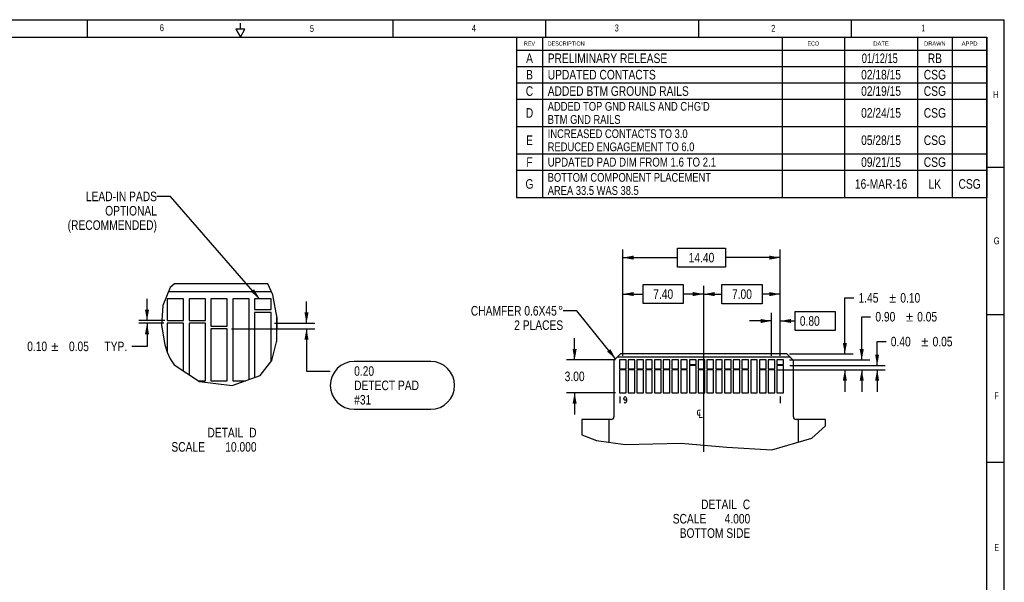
# Model space of a CAD drawing. Extents: x 0 to 559, y 0 to 432.
# Tile 14 of 14: x 199 to 559, y 226 to 432. Entities that reach past the tile are written whole.
import ezdxf
from ezdxf.enums import TextEntityAlignment as Align

# ---------------------------------------------------------------- set-up
doc = ezdxf.new("R2010")
doc.units = 0
doc.header["$LTSCALE"] = 30.734
doc.layers.get('0').update_dxf_attribs({"linetype": 'CONTINUOUS'})
for name, color, linetype in [('AXIS', 7, 'CONTINUOUS'), ('COSMETICS', 7, 'CONTINUOUS'), ('CURVES', 7, 'CONTINUOUS'), ('NOTES', 7, 'CONTINUOUS')]:
    doc.layers.add(name, color=color, linetype=linetype)
doc.styles.get("Standard").update_dxf_attribs({"font": 'txt', "width": 0.8})
doc.styles.add('TEXTSTYLE_1', font='gdt', dxfattribs={"width": 0.8})
doc.styles.add('TEXTSTYLE_2', font='txt', dxfattribs={"width": 1.25})
doc.styles.add('TEXTSTYLE_3', font='txt')
doc.styles.add('TEXTSTYLE_4', font='txt', dxfattribs={"width": 0.8})
doc.dimstyles.get("Standard").update_dxf_attribs({"dimtxt": 0.18, "dimasz": 0.18, "dimexe": 0.18, "dimexo": 0.0625, "dimgap": 0.09, "dimtad": 0, "dimtih": 1, "dimtoh": 1, "dimzin": 0, "dimcen": 0.09, "dimazin": 3, "dimtfac": 1, "dimtofl": 0, "dimtmove": 0, "dimatfit": 3})

# ---------------------------------------------------------------- blocks, each defined once
blk = doc.blocks.new('_FILLED')
at = {"color": 0, "linetype": 'BYBLOCK'}
blk.add_solid([(0, 0), (-1, 0.1875), (-1, -0.1875)], dxfattribs=at)
blk = doc.blocks.new('*D11')
at = {"color": 2, "linetype": 'CONTINUOUS'}
for p, q in [((473.64, 308.76), (473.64, 324.53)), ((476.84, 308.76), (476.84, 324.53)), ((473.64, 321.53), (465.64, 321.53)), ((476.84, 321.53), (482.26, 321.53))]:
    blk.add_line(p, q, dxfattribs=at)
at = {"color": 2, "linetype": 'CONTINUOUS', "xscale": 4, "yscale": 4, "zscale": 4}
blk.add_blockref('_FILLED', (473.64, 321.53), dxfattribs=at)
at = {"color": 2, "linetype": 'CONTINUOUS', "xscale": 4, "yscale": 4, "zscale": 4, "rotation": 180}
blk.add_blockref('_FILLED', (476.84, 321.53), dxfattribs=at)
at = {"color": 2, "linetype": 'CONTINUOUS', "width": 0.8}
blk.add_text('0.80', height=3.5, dxfattribs=at).set_placement((484.01, 319.78))
blk = doc.blocks.new('*D13')
at = {"color": 2, "linetype": 'CONTINUOUS'}
for p, q in [((419.24, 308.76), (419.24, 334.38)), ((419.24, 331.38), (426.69, 331.38)), ((448.84, 331.38), (441.39, 331.38)), ((448.84, 273.63), (448.84, 334.38))]:
    blk.add_line(p, q, dxfattribs=at)
at = {"color": 2, "linetype": 'CONTINUOUS', "xscale": 4, "yscale": 4, "zscale": 4, "rotation": 180}
blk.add_blockref('_FILLED', (419.24, 331.38), dxfattribs=at)
at = {"color": 2, "linetype": 'CONTINUOUS', "xscale": 4, "yscale": 4, "zscale": 4}
blk.add_blockref('_FILLED', (448.84, 331.38), dxfattribs=at)
at = {"color": 2, "linetype": 'CONTINUOUS', "width": 0.8}
blk.add_text('7.40', height=3.5, dxfattribs=at).set_placement((434.04, 329.63), align=Align.CENTER)
blk = doc.blocks.new('*D14')
at = {"color": 2, "linetype": 'CONTINUOUS'}
for p, q in [((448.84, 312.96), (448.84, 334.36)), ((448.84, 331.36), (455.49, 331.36)), ((476.84, 331.36), (470.19, 331.36)), ((476.84, 308.76), (476.84, 334.36))]:
    blk.add_line(p, q, dxfattribs=at)
at = {"color": 2, "linetype": 'CONTINUOUS', "xscale": 4, "yscale": 4, "zscale": 4, "rotation": 180}
blk.add_blockref('_FILLED', (448.84, 331.36), dxfattribs=at)
at = {"color": 2, "linetype": 'CONTINUOUS', "xscale": 4, "yscale": 4, "zscale": 4}
blk.add_blockref('_FILLED', (476.84, 331.36), dxfattribs=at)
at = {"color": 2, "linetype": 'CONTINUOUS', "width": 0.8}
blk.add_text('7.00', height=3.5, dxfattribs=at).set_placement((462.84, 329.61), align=Align.CENTER)
blk = doc.blocks.new('*D18')
at = {"color": 2, "linetype": 'CONTINUOUS'}
for p, q in [((419.24, 308.76), (419.24, 347.71)), ((476.84, 308.76), (476.84, 347.71)), ((419.24, 344.71), (439.29, 344.71)), ((476.84, 344.71), (456.79, 344.71))]:
    blk.add_line(p, q, dxfattribs=at)
at = {"color": 2, "linetype": 'CONTINUOUS', "xscale": 4, "yscale": 4, "zscale": 4, "rotation": 180}
blk.add_blockref('_FILLED', (419.24, 344.71), dxfattribs=at)
at = {"color": 2, "linetype": 'CONTINUOUS', "xscale": 4, "yscale": 4, "zscale": 4}
blk.add_blockref('_FILLED', (476.84, 344.71), dxfattribs=at)
at = {"color": 2, "linetype": 'CONTINUOUS', "width": 0.8}
blk.add_text('14.40', height=3.5, dxfattribs=at).set_placement((448.04, 342.96), align=Align.CENTER)
blk = doc.blocks.new('*D19')
at = {"color": 2, "linetype": 'CONTINUOUS'}
for p, q in [((500.48, 309.46), (500.48, 330)), ((500.48, 330), (503.73, 330)), ((480.19, 309.46), (503.48, 309.46)), ((475.42, 303.66), (503.48, 303.66)), ((500.48, 303.66), (500.48, 295.66))]:
    blk.add_line(p, q, dxfattribs=at)
at = {"color": 2, "linetype": 'CONTINUOUS', "xscale": 4, "yscale": 4, "zscale": 4}
for p, rotation in [((500.48, 309.46), 270), ((500.48, 303.66), 90)]:
    blk.add_blockref('_FILLED', p, dxfattribs=dict(at, rotation=rotation))
at = {"color": 2, "linetype": 'CONTINUOUS', "width": 0.8}
for s, p in [('1.45', (505.48, 328.25)), ('0.10', (520.76, 328.25))]:
    blk.add_text(s, height=3.5, dxfattribs=at).set_placement(p)
at = {"color": 2, "linetype": 'CONTINUOUS', "style": 'TEXTSTYLE_1'}
blk.add_text('`', height=3.5, dxfattribs=at).set_placement((516.68, 328.25))
blk = doc.blocks.new('*D20')
at = {"color": 2, "linetype": 'CONTINUOUS'}
for p, q in [((506.65, 307.26), (506.65, 323.09)), ((506.65, 323.09), (509.9, 323.09)), ((480.22, 307.26), (509.65, 307.26)), ((480.11, 303.66), (509.65, 303.66)), ((506.65, 303.66), (506.65, 295.66))]:
    blk.add_line(p, q, dxfattribs=at)
at = {"color": 2, "linetype": 'CONTINUOUS', "xscale": 4, "yscale": 4, "zscale": 4}
for p, rotation in [((506.65, 307.26), 270), ((506.65, 303.66), 90)]:
    blk.add_blockref('_FILLED', p, dxfattribs=dict(at, rotation=rotation))
at = {"color": 2, "linetype": 'CONTINUOUS', "width": 0.8}
for s, p in [('0.90', (511.65, 321.34)), ('0.05', (526.93, 321.34))]:
    blk.add_text(s, height=3.5, dxfattribs=at).set_placement(p)
at = {"color": 2, "linetype": 'CONTINUOUS', "style": 'TEXTSTYLE_1'}
blk.add_text('`', height=3.5, dxfattribs=at).set_placement((522.85, 321.34))
blk = doc.blocks.new('*D21')
at = {"color": 2, "linetype": 'CONTINUOUS'}
for p, q in [((512.28, 305.26), (512.28, 313.98)), ((512.28, 313.98), (515.53, 313.98)), ((480.33, 305.26), (515.28, 305.26)), ((480.33, 303.66), (515.28, 303.66)), ((512.28, 303.66), (512.28, 295.66))]:
    blk.add_line(p, q, dxfattribs=at)
at = {"color": 2, "linetype": 'CONTINUOUS', "xscale": 4, "yscale": 4, "zscale": 4}
for p, rotation in [((512.28, 305.26), 270), ((512.28, 303.66), 90)]:
    blk.add_blockref('_FILLED', p, dxfattribs=dict(at, rotation=rotation))
at = {"color": 2, "linetype": 'CONTINUOUS', "width": 0.8}
for s, p in [('0.40', (517.28, 312.23)), ('0.05', (532.57, 312.23))]:
    blk.add_text(s, height=3.5, dxfattribs=at).set_placement(p)
at = {"color": 2, "linetype": 'CONTINUOUS', "style": 'TEXTSTYLE_1'}
blk.add_text('`', height=3.5, dxfattribs=at).set_placement((528.48, 312.23))
blk = doc.blocks.new('*D28')
at = {"color": 2, "linetype": 'CONTINUOUS'}
for p, q in [((303.57, 320.67), (303.57, 328.67)), ((291.85, 320.67), (306.57, 320.67)), ((276.08, 318.67), (306.57, 318.67)), ((303.57, 318.67), (303.57, 303.21)), ((303.57, 303.21), (312.26, 303.21))]:
    blk.add_line(p, q, dxfattribs=at)
at = {"color": 2, "linetype": 'CONTINUOUS', "xscale": 4, "yscale": 4, "zscale": 4}
for p, rotation in [((303.57, 320.67), 270), ((303.57, 318.67), 90)]:
    blk.add_blockref('_FILLED', p, dxfattribs=dict(at, rotation=rotation))
at = {"color": 2, "linetype": 'CONTINUOUS', "width": 0.8}
for s, p in [('0.20', (321.01, 301.46)), ('DETECT PAD', (321.01, 296.21)), ('#31', (321.01, 290.96))]:
    blk.add_text(s, height=3.5, dxfattribs=at).set_placement(p)
blk = doc.blocks.new('*D29')
at = {"color": 2, "linetype": 'CONTINUOUS'}
for p, q in [((245.24, 321.67), (245.24, 329.67)), ((251.73, 321.67), (242.24, 321.67)), ((251.39, 320.67), (242.24, 320.67)), ((245.24, 320.67), (245.24, 312.24)), ((245.24, 312.24), (239.73, 312.24))]:
    blk.add_line(p, q, dxfattribs=at)
at = {"color": 2, "linetype": 'CONTINUOUS', "xscale": 4, "yscale": 4, "zscale": 4}
for p, rotation in [((245.24, 321.67), 270), ((245.24, 320.67), 90)]:
    blk.add_blockref('_FILLED', p, dxfattribs=dict(at, rotation=rotation))
at = {"color": 2, "linetype": 'CONTINUOUS', "width": 0.8}
for s, p in [('0.10', (208.7, 310.49)), ('0.05', (223.98, 310.49)), (' TYP.', (237.98, 310.49))]:
    blk.add_text(s, height=3.5, dxfattribs=at).set_placement(p, align=Align.RIGHT)
at = {"color": 2, "linetype": 'CONTINUOUS', "style": 'TEXTSTYLE_1'}
blk.add_text('`', height=3.5, dxfattribs=at).set_placement((212.78, 310.49), align=Align.RIGHT)
blk = doc.blocks.new('*D37')
at = {"color": 2, "linetype": 'CONTINUOUS'}
for p, q in [((401.64, 307.26), (401.64, 315.26)), ((416.54, 307.26), (398.64, 307.26)), ((416.54, 295.26), (398.64, 295.26)), ((401.64, 295.26), (401.64, 287.26))]:
    blk.add_line(p, q, dxfattribs=at)
at = {"color": 2, "linetype": 'CONTINUOUS', "xscale": 4, "yscale": 4, "zscale": 4}
for p, rotation in [((401.64, 307.26), 270), ((401.64, 295.26), 90)]:
    blk.add_blockref('_FILLED', p, dxfattribs=dict(at, rotation=rotation))
at = {"color": 2, "linetype": 'CONTINUOUS', "width": 0.8}
blk.add_text('3.00', height=3.5, dxfattribs=at).set_placement((401.64, 299.51), align=Align.CENTER)

msp = doc.modelspace()

# ---------------------------------------------------------------- linework, layer by layer
at = {"color": 7, "linetype": 'CONTINUOUS'}
for p, q in [((0, 431.8), (558.8, 431.8)), ((223.52, 425.45), (223.52, 431.8)), ((279.4, 428.342), (279.4, 430.53)), ((335.28, 425.45), (335.28, 431.8)), ((391.16, 425.45), (391.16, 431.8)), ((447.04, 425.45), (447.04, 431.8)), ((502.92, 425.45), (502.92, 431.8)), ((558.8, 0), (558.8, 431.8)), ((6.35, 425.45), (552.45, 425.45)), ((277.73, 428.342), (279.4, 425.45)), ((281.07, 428.342), (277.73, 428.342)), ((279.4, 425.45), (281.07, 428.342)), ((552.45, 6.35), (552.45, 425.45)), ((552.45, 377.825), (558.8, 377.825)), ((255.27, 335.174), (253.763, 333.822)), ((289.479, 335.174), (255.27, 335.174)), ((291.283, 331.137), (289.479, 335.174)), ((253.763, 333.822), (251.024, 327.195)), ((290.82, 332.174), (253.082, 332.174)), ((252.609, 329.674), (252.609, 321.674)), ((258.609, 329.674), (252.609, 329.674)), ((258.609, 321.674), (258.609, 329.674)), ((260.609, 329.674), (260.609, 321.674)), ((266.609, 329.674), (260.609, 329.674)), ((266.609, 321.674), (266.609, 329.674)), ((268.609, 329.674), (268.609, 319.674)), ((274.609, 329.674), (268.609, 329.674)), ((274.609, 319.674), (274.609, 329.674)), ((276.609, 329.674), (276.609, 299.674)), ((282.609, 329.674), (276.609, 329.674)), ((282.609, 300.107), (282.609, 329.674)), ((290.609, 329.674), (284.609, 329.674)), ((284.609, 329.674), (284.609, 325.674)), ((290.609, 325.674), (290.609, 329.674)), ((292.794, 322.59), (291.283, 331.137)), ((251.024, 327.195), (250.551, 319.972)), ((284.609, 325.674), (290.609, 325.674)), ((290.609, 324.674), (284.609, 324.674)), ((284.609, 324.674), (284.609, 300.817)), ((290.609, 306.784), (290.609, 324.674)), ((250.609, 320.674), (250.597, 320.674)), ((250.609, 319.636), (250.609, 320.674)), ((252.609, 321.674), (258.609, 321.674)), ((252.609, 320.674), (252.609, 310.217)), ((258.609, 320.674), (252.609, 320.674)), ((258.609, 303.184), (258.609, 320.674)), ((260.609, 321.674), (266.609, 321.674)), ((260.609, 320.674), (260.609, 301.86)), ((266.609, 320.674), (260.609, 320.674)), ((266.609, 299.674), (266.609, 320.674)), ((292.609, 323.637), (292.609, 313.922)), ((292.735, 314.408), (292.794, 322.59)), ((552.45, 323.85), (558.8, 323.85)), ((250.551, 319.972), (251.797, 312.762)), ((268.609, 319.674), (274.609, 319.674)), ((268.609, 318.674), (268.609, 299.674)), ((274.609, 318.674), (268.609, 318.674)), ((274.609, 299.674), (274.609, 318.674)), ((290.843, 307.091), (292.735, 314.408)), ((251.797, 312.762), (252.628, 310.156)), ((252.628, 310.156), (253.721, 307.702)), ((253.721, 307.702), (255.167, 305.461)), ((286.617, 301.53), (290.843, 307.091)), ((416.038, 307.058), (418.438, 309.458)), ((416.038, 307.058), (416.038, 286.458)), ((480.438, 308.258), (417.238, 308.258)), ((418.038, 307.258), (418.038, 304.058)), ((420.438, 307.258), (418.038, 307.258)), ((479.238, 309.458), (418.438, 309.458)), ((420.438, 304.058), (420.438, 307.258)), ((421.238, 307.258), (421.238, 304.058)), ((423.638, 307.258), (421.238, 307.258)), ((423.638, 304.058), (423.638, 307.258)), ((424.438, 307.258), (424.438, 304.058)), ((426.838, 307.258), (424.438, 307.258)), ((426.838, 304.058), (426.838, 307.258)), ((427.638, 307.258), (427.638, 304.058)), ((430.038, 307.258), (427.638, 307.258)), ((430.038, 304.058), (430.038, 307.258)), ((430.838, 307.258), (430.838, 304.058)), ((433.238, 307.258), (430.838, 307.258)), ((433.238, 304.058), (433.238, 307.258)), ((434.038, 307.258), (434.038, 304.058)), ((436.438, 307.258), (434.038, 307.258)), ((436.438, 304.058), (436.438, 307.258)), ((437.238, 307.258), (437.238, 304.058)), ((439.638, 307.258), (437.238, 307.258)), ((439.638, 304.058), (439.638, 307.258)), ((440.438, 307.258), (440.438, 304.058)), ((442.838, 307.258), (440.438, 307.258)), ((442.838, 304.058), (442.838, 307.258)), ((443.638, 307.258), (443.638, 305.658)), ((446.038, 307.258), (443.638, 307.258)), ((446.038, 305.658), (446.038, 307.258)), ((446.838, 307.258), (446.838, 304.058)), ((449.238, 307.258), (446.838, 307.258)), ((449.238, 304.058), (449.238, 307.258)), ((450.038, 307.258), (450.038, 304.058)), ((452.438, 307.258), (450.038, 307.258)), ((452.438, 304.058), (452.438, 307.258)), ((453.238, 307.258), (453.238, 304.058)), ((455.638, 307.258), (453.238, 307.258)), ((455.638, 304.058), (455.638, 307.258)), ((456.438, 307.258), (456.438, 304.058)), ((458.838, 307.258), (456.438, 307.258)), ((458.838, 304.058), (458.838, 307.258)), ((459.638, 307.258), (459.638, 304.058)), ((462.038, 307.258), (459.638, 307.258)), ((462.038, 304.058), (462.038, 307.258)), ((462.838, 307.258), (462.838, 304.058)), ((465.238, 307.258), (462.838, 307.258)), ((465.238, 304.058), (465.238, 307.258)), ((468.438, 307.258), (466.038, 307.258)), ((466.038, 307.258), (466.038, 295.258)), ((468.438, 295.258), (468.438, 307.258)), ((471.638, 307.258), (469.238, 307.258)), ((469.238, 307.258), (469.238, 304.058)), ((471.638, 304.058), (471.638, 307.258)), ((474.838, 307.258), (472.438, 307.258)), ((472.438, 307.258), (472.438, 304.058)), ((474.838, 304.058), (474.838, 307.258)), ((478.038, 307.258), (475.638, 307.258)), ((475.638, 307.258), (475.638, 305.658)), ((478.038, 305.658), (478.038, 307.258)), ((479.238, 309.458), (481.638, 307.058)), ((481.638, 286.458), (481.638, 307.058)), ((255.167, 305.461), (264.433, 299.331)), ((418.038, 304.058), (420.438, 304.058)), ((418.038, 303.658), (418.038, 295.258)), ((420.438, 303.658), (418.038, 303.658)), ((420.438, 295.258), (420.438, 303.658)), ((421.238, 304.058), (423.638, 304.058)), ((421.238, 303.658), (421.238, 295.258)), ((423.638, 303.658), (421.238, 303.658)), ((423.638, 295.258), (423.638, 303.658)), ((424.438, 304.058), (426.838, 304.058)), ((424.438, 303.658), (424.438, 295.258)), ((426.838, 303.658), (424.438, 303.658)), ((426.838, 295.258), (426.838, 303.658)), ((427.638, 304.058), (430.038, 304.058)), ((427.638, 303.658), (427.638, 295.258)), ((430.038, 303.658), (427.638, 303.658)), ((430.038, 295.258), (430.038, 303.658)), ((430.838, 304.058), (433.238, 304.058)), ((430.838, 303.658), (430.838, 295.258)), ((433.238, 303.658), (430.838, 303.658)), ((433.238, 295.258), (433.238, 303.658)), ((434.038, 304.058), (436.438, 304.058)), ((434.038, 303.658), (434.038, 295.258)), ((436.438, 303.658), (434.038, 303.658)), ((436.438, 295.258), (436.438, 303.658)), ((437.238, 304.058), (439.638, 304.058)), ((437.238, 303.658), (437.238, 295.258)), ((439.638, 303.658), (437.238, 303.658)), ((439.638, 295.258), (439.638, 303.658)), ((440.438, 304.058), (442.838, 304.058)), ((440.438, 303.658), (440.438, 295.258)), ((442.838, 303.658), (440.438, 303.658)), ((442.838, 295.258), (442.838, 303.658)), ((443.638, 305.658), (446.038, 305.658)), ((443.638, 305.258), (443.638, 295.258)), ((446.038, 305.258), (443.638, 305.258)), ((446.038, 295.258), (446.038, 305.258)), ((446.838, 304.058), (449.238, 304.058)), ((446.838, 303.658), (446.838, 295.258)), ((449.238, 303.658), (446.838, 303.658)), ((449.238, 295.258), (449.238, 303.658)), ((450.038, 304.058), (452.438, 304.058)), ((450.038, 303.658), (450.038, 295.258)), ((452.438, 303.658), (450.038, 303.658)), ((452.438, 295.258), (452.438, 303.658)), ((453.238, 304.058), (455.638, 304.058)), ((453.238, 303.658), (453.238, 295.258)), ((455.638, 303.658), (453.238, 303.658)), ((455.638, 295.258), (455.638, 303.658)), ((456.438, 304.058), (458.838, 304.058)), ((456.438, 303.658), (456.438, 295.258)), ((458.838, 303.658), (456.438, 303.658)), ((458.838, 295.258), (458.838, 303.658)), ((459.638, 304.058), (462.038, 304.058)), ((459.638, 303.658), (459.638, 295.258)), ((462.038, 303.658), (459.638, 303.658)), ((462.038, 295.258), (462.038, 303.658)), ((462.838, 304.058), (465.238, 304.058)), ((465.238, 303.658), (462.838, 303.658)), ((462.838, 303.658), (462.838, 295.258)), ((465.238, 295.258), (465.238, 303.658)), ((469.238, 304.058), (471.638, 304.058)), ((471.638, 303.658), (469.238, 303.658)), ((469.238, 303.658), (469.238, 295.258)), ((471.638, 295.258), (471.638, 303.658)), ((472.438, 304.058), (474.838, 304.058)), ((474.838, 303.658), (472.438, 303.658)), ((472.438, 303.658), (472.438, 295.258)), ((474.838, 295.258), (474.838, 303.658)), ((475.638, 305.658), (478.038, 305.658)), ((478.038, 305.258), (475.638, 305.258)), ((475.638, 305.258), (475.638, 295.258)), ((478.038, 295.258), (478.038, 305.258)), ((263.913, 299.674), (266.609, 299.674)), ((264.433, 299.331), (276.342, 297.881)), ((268.609, 299.674), (274.609, 299.674)), ((276.342, 297.881), (286.617, 301.53)), ((276.609, 299.674), (281.39, 299.674)), ((418.038, 295.258), (420.438, 295.258)), ((421.238, 295.258), (423.638, 295.258)), ((424.438, 295.258), (426.838, 295.258)), ((427.638, 295.258), (430.038, 295.258)), ((430.838, 295.258), (433.238, 295.258)), ((434.038, 295.258), (436.438, 295.258)), ((437.238, 295.258), (439.638, 295.258)), ((440.438, 295.258), (442.838, 295.258)), ((443.638, 295.258), (446.038, 295.258)), ((446.838, 295.258), (449.238, 295.258)), ((450.038, 295.258), (452.438, 295.258)), ((453.238, 295.258), (455.638, 295.258)), ((456.438, 295.258), (458.838, 295.258)), ((459.638, 295.258), (462.038, 295.258)), ((462.838, 295.258), (465.238, 295.258)), ((466.038, 295.258), (468.438, 295.258)), ((469.238, 295.258), (471.638, 295.258)), ((472.438, 295.258), (474.838, 295.258)), ((475.638, 295.258), (478.038, 295.258)), ((415.038, 285.458), (404.238, 285.458)), ((493.438, 285.458), (482.638, 285.458)), ((488.432, 278.642), (493.438, 283.105)), ((404.238, 279.816), (409.679, 277.757)), ((409.679, 277.757), (420.078, 276.334)), ((473.796, 274.423), (488.432, 278.642)), ((420.078, 276.334), (430.279, 276.586)), ((430.279, 276.586), (440.649, 276.872)), ((440.649, 276.872), (457.354, 275.325)), ((457.354, 275.325), (473.796, 274.423)), ((552.45, 269.875), (558.8, 269.875))]:
    msp.add_line(p, q, dxfattribs=at)
at = {"color": 2, "linetype": 'CONTINUOUS'}
for p, q in [((380.372, 425.438), (552.457, 425.438)), ((380.372, 425.438), (380.372, 366.676)), ((389.897, 425.438), (389.897, 366.676)), ((477.527, 425.438), (477.527, 366.676)), ((500.387, 425.438), (500.387, 366.676)), ((527.057, 425.438), (527.057, 366.676)), ((539.757, 425.438), (539.757, 366.676)), ((552.457, 425.438), (552.457, 366.676)), ((380.372, 420.676), (552.457, 420.676)), ((380.372, 414.676), (552.457, 414.676)), ((380.372, 408.676), (552.457, 408.676)), ((380.372, 402.676), (552.457, 402.676)), ((380.372, 392.676), (552.457, 392.676)), ((380.372, 382.676), (552.457, 382.676)), ((380.372, 376.676), (552.457, 376.676)), ((380.372, 366.676), (552.457, 366.676)), ((439.288, 341.206), (439.288, 348.206)), ((439.288, 348.206), (456.788, 348.206)), ((456.788, 348.206), (456.788, 341.206)), ((456.788, 341.206), (439.288, 341.206)), ((426.688, 327.882), (426.688, 334.882)), ((426.688, 334.882), (441.388, 334.882)), ((441.388, 334.882), (441.388, 327.882)), ((455.488, 327.864), (455.488, 334.864)), ((455.488, 334.864), (470.188, 334.864)), ((470.188, 334.864), (470.188, 327.864)), ((441.388, 327.882), (426.688, 327.882)), ((470.188, 327.864), (455.488, 327.864)), ((482.259, 325.026), (496.959, 325.026)), ((482.259, 318.026), (482.259, 325.026)), ((496.959, 325.026), (496.959, 318.026)), ((496.959, 318.026), (482.259, 318.026)), ((349.01, 306.715), (321.01, 306.715)), ((321.01, 289.215), (349.01, 289.215))]:
    msp.add_line(p, q, dxfattribs=at)
for centre, start, end in [((321.01, 297.965), 90, 270), ((349.01, 297.965), 270, 90)]:
    msp.add_arc(centre, 8.75, start, end, dxfattribs=at)
at = {"color": 7, "linetype": 'CONTINUOUS'}
for centre, start, end in [((415.038, 286.458), 270, 0), ((482.638, 286.458), 180, 270)]:
    msp.add_arc(centre, 1, start, end, dxfattribs=at)
at = {"layer": 'AXIS', "color": 7, "linetype": 'CONTINUOUS'}
for p, q in [((404.238, 285.458), (404.238, 279.816)), ((493.438, 283.105), (493.438, 285.458))]:
    msp.add_line(p, q, dxfattribs=at)
at = {"layer": 'COSMETICS', "color": 7, "linetype": 'CONTINUOUS'}
for p, q in [((404.238, 285.458), (404.238, 279.816)), ((414.238, 285.458), (404.238, 285.458)), ((414.238, 277.133), (414.238, 285.458)), ((493.438, 285.458), (483.438, 285.458)), ((483.438, 285.458), (483.438, 277.203)), ((493.438, 283.105), (493.438, 285.458))]:
    msp.add_line(p, q, dxfattribs=at)
at = {"layer": 'CURVES', "color": 4, "linetype": 'CONTINUOUS'}
for p, q in [((418.198, 293.858), (418.198, 291.458)), ((419.638, 293.058), (419.758, 293.458)), ((419.758, 292.658), (419.638, 293.058)), ((419.758, 293.458), (419.878, 293.658)), ((420.118, 292.458), (419.758, 292.658)), ((419.878, 291.658), (419.758, 291.858)), ((419.878, 293.658), (420.118, 293.858)), ((420.118, 293.858), (420.358, 293.658)), ((420.478, 292.658), (420.118, 292.458)), ((420.358, 293.658), (420.478, 293.458)), ((420.478, 291.858), (420.358, 291.658)), ((420.478, 293.458), (420.598, 293.058)), ((420.598, 293.058), (420.478, 292.658)), ((420.598, 292.258), (420.478, 291.858)), ((420.598, 293.058), (420.598, 292.258)), ((476.838, 293.858), (476.838, 291.458)), ((420.118, 291.458), (419.878, 291.658)), ((420.358, 291.658), (420.118, 291.458))]:
    msp.add_line(p, q, dxfattribs=at)
at = {"layer": 'NOTES', "color": 2, "linetype": 'CONTINUOUS'}
for p, q in [((253.867, 367.125), (248.867, 367.125)), ((286.423, 329.674), (253.867, 367.125)), ((402.443, 325.255), (397.443, 325.255)), ((416.638, 307.658), (402.443, 325.255))]:
    msp.add_line(p, q, dxfattribs=at)
for points in [[(283.233, 332.201), (286.423, 329.674), (284.365, 333.185)], [(413.543, 310.3), (416.638, 307.658), (414.711, 311.242)]]:
    msp.add_solid(points, dxfattribs=at)

# ---------------------------------------------------------------- texts
at = {"color": 7, "linetype": 'CONTINUOUS', "style": 'TEXTSTYLE_2'}
for s, width, p in [('6', 0.785714, (249.892, 427.591)), ('5', 0.714286, (304.829, 427.315)), ('4', 0.785714, (364.056, 427.453)), ('3', 0.714286, (416.31, 427.493)), ('2', 0.785714, (473.543, 427.366)), ('1', 0.571429, (528.491, 427.493)), ('H', 0.785714, (554.722, 403.172)), ('G', 0.785714, (554.932, 349.598)), ('F', 0.714286, (555.142, 292.873)), ('E', 0.714286, (555.142, 237.409))]:
    msp.add_text(s, height=2.54, dxfattribs=dict(at, width=width)).set_placement(p)
at = {"layer": 'NOTES', "color": 2, "linetype": 'CONTINUOUS'}
for s, height, style, width, p in [('REV', 1.524, 'TEXTSTYLE_3', 0.777778, (385.134, 422.295)), ('ECO', 1.524, 'TEXTSTYLE_3', 0.777778, (488.957, 422.295)), ('DATE', 1.524, 'TEXTSTYLE_3', 0.833333, (513.722, 422.295)), ('DRAWN', 1.524, 'TEXTSTYLE_3', 0.938095, (533.407, 422.295)), ('APPD', 1.524, 'TEXTSTYLE_3', 0.833333, (546.107, 422.295)), ('01/12/15 ', 3.5, 'TEXTSTYLE_4', 0.722222, (513.722, 415.926))]:
    msp.add_text(s, height=height, dxfattribs=dict(at, style=style, width=width)).set_placement(p, align=Align.CENTER)
at = {"layer": 'NOTES', "color": 2, "linetype": 'CONTINUOUS', "style": 'TEXTSTYLE_3', "width": 0.774892}
msp.add_text('DESCRIPTION', height=1.524, dxfattribs=at).set_placement((391.802, 422.295))
at = {"layer": 'NOTES', "color": 2, "linetype": 'CONTINUOUS', "width": 0.8}
for s, p in [('A', (385.134, 415.926)), ('RB', (533.407, 415.926)), ('B', (385.134, 409.926)), ('02/18/15', (513.722, 409.926)), ('CSG', (533.407, 409.926)), ('C', (385.134, 403.926)), ('02/19/15', (513.722, 403.926)), ('CSG', (533.407, 403.926)), ('D', (385.134, 395.926)), ('02/24/15', (513.722, 395.926)), ('CSG', (533.407, 395.926)), ('E', (385.134, 385.926)), ('05/28/15', (513.722, 385.926)), ('CSG', (533.407, 385.926)), ('F', (385.134, 377.926)), ('09/21/15', (513.722, 377.926)), ('CSG', (533.407, 377.926)), ('G', (385.134, 369.926)), ('16-MAR-16', (513.722, 369.926)), ('LK', (533.407, 369.926)), ('CSG', (546.107, 369.926))]:
    msp.add_text(s, height=3.5, dxfattribs=at).set_placement(p, align=Align.CENTER)
for s, height, p in [('PRELIMINARY RELEASE', 3.5, (391.802, 415.926)), ('UPDATED CONTACTS', 3.5, (391.802, 409.926)), ('ADDED BTM GROUND RAILS', 3.5, (391.802, 403.926)), ("ADDED TOP GND RAILS AND CHG'D ", 3.2, (391.802, 398.476)), ('BTM GND RAILS', 3.2, (391.802, 393.676)), ('INCREASED CONTACTS TO 3.0', 3.2, (391.802, 388.476)), ('REDUCED ENGAGEMENT TO 6.0', 3.2, (391.802, 383.676)), ('UPDATED PAD DIM FROM 1.6 TO 2.1', 3.3, (391.802, 378.026)), ('BOTTOM COMPONENT PLACEMENT', 3.2, (391.802, 372.476)), ('AREA 33.5 WAS 38.5', 3.2, (391.802, 367.676))]:
    msp.add_text(s, height=height, dxfattribs=at).set_placement(p)
for s, p in [('LEAD-IN PADS', (248.867, 365.375)), ('OPTIONAL', (248.867, 360.125)), ('(RECOMMENDED)', (248.867, 354.875)), ('CHAMFER 0.6X45', (395.11, 323.505)), ('2 PLACES', (397.443, 318.255)), ('DETAIL  ', (282.51, 278.938)), ('D', (285.31, 278.938)), ('SCALE  ', (268.51, 273.688)), ('10.000', (285.31, 273.688)), ('DETAIL  ', (463.072, 252.664)), ('C', (465.872, 252.664)), ('SCALE  ', (451.872, 247.414)), ('4.000', (465.872, 247.414)), ('BOTTOM SIDE', (465.872, 242.164))]:
    msp.add_text(s, height=3.5, dxfattribs=at).set_placement(p, align=Align.RIGHT)
at = {"layer": 'NOTES', "color": 2, "linetype": 'CONTINUOUS', "style": 'TEXTSTYLE_1'}
msp.add_text('~', height=3.5, dxfattribs=at).set_placement((397.443, 323.505), align=Align.RIGHT)
msp.add_text('q', height=3.5, dxfattribs=at).set_placement((446.167, 286.371))

# ---------------------------------------------------------------- dimensions: what is measured, and where the dimension line sits
at = {"color": 2, "linetype": 'CONTINUOUS'}
for base, p1, picture, middle in [((476.838, 344.706), (419.238, 307.258), '*D18', (448.038, 344.706)), ((476.838, 331.364), (448.838, 311.458), '*D14', (462.838, 331.364)), ((476.838, 321.526), (473.638, 307.258), '*D11', (489.609, 321.526))]:
    dim = msp.add_linear_dim(base=base, p1=p1, p2=(476.838, 307.258), dimstyle='STANDARD', dxfattribs=at)
    dim.commit()
    dim.dimension.update_dxf_attribs({"geometry": picture, "text_midpoint": middle, "dimtype": 160})
for base, p1, p2, angle, picture, middle in [((419.238, 331.382), (448.838, 272.13), (419.238, 307.258), 180, '*D13', (434.038, 331.382)), ((500.477, 303.658), (478.687, 309.458), (473.924, 303.658), 270, '*D19', (518.719, 329.999)), ((245.236, 320.674), (253.231, 321.674), (252.894, 320.674), 270, '*D29', (217.743, 312.241)), ((303.565, 320.674), (274.581, 318.674), (290.349, 320.674), 90, '*D28', (335.01, 297.965)), ((506.649, 303.658), (478.72, 307.258), (478.612, 303.658), 270, '*D20', (524.891, 323.09)), ((401.64, 295.258), (418.038, 307.258), (418.038, 295.258), 270, '*D37', (401.64, 301.258)), ((512.285, 305.258), (478.828, 303.658), (478.828, 305.258), 90, '*D21', (530.526, 313.975))]:
    dim = msp.add_linear_dim(base=base, p1=p1, p2=p2, angle=angle, dimstyle='STANDARD', dxfattribs=at)
    dim.commit()
    dim.dimension.update_dxf_attribs({"geometry": picture, "text_midpoint": middle, "dimtype": 160})

doc.saveas('drawing.dxf')
